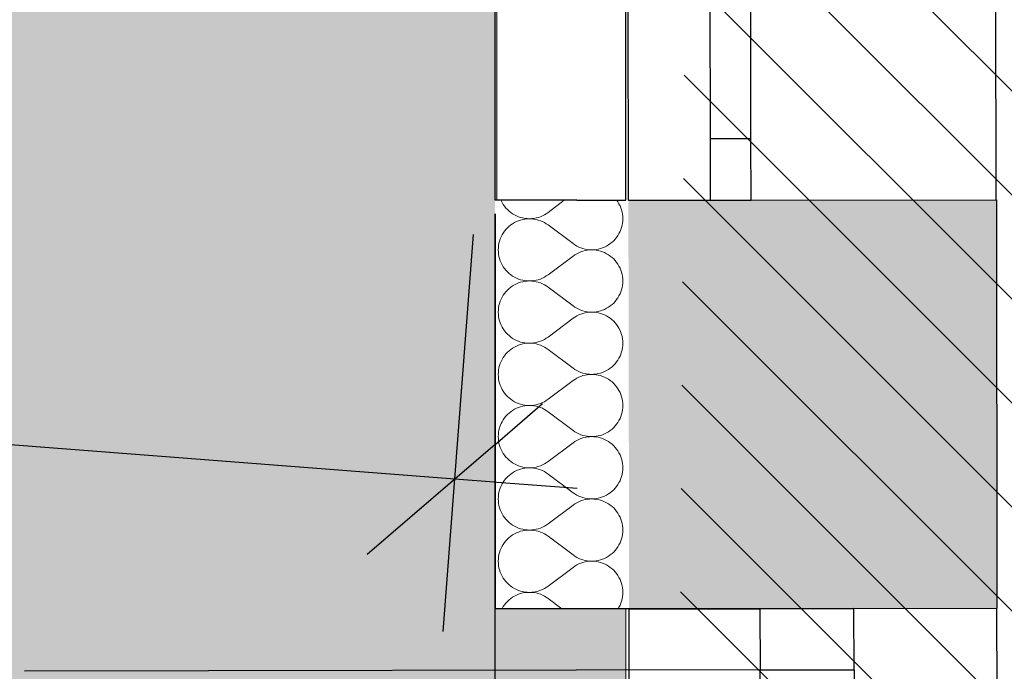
# Model space of a CAD drawing. Header units: millimetres. Extents: x -40276 to 214973, y -147941 to 35228.
# Tile 125 of 256: x -11730 to -10525, y 16360 to 17158. Entities that reach past the tile are written whole.
import ezdxf

# ---------------------------------------------------------------- set-up
doc = ezdxf.new("R2010")
doc.units = ezdxf.units.MM
doc.header["$MEASUREMENT"] = 0
doc.linetypes.add('Wipeout_Contour', pattern=[1000, 0, -1000])
doc.linetypes.add('Čerchovaná', pattern=[450, 200, -117.5, 15, -117.5])
for name, color, linetype in [('1._POHLED ZÁPADNÍ_2_0_plochy', 7, 'Continuous'), ('1._POHLED ZÁPADNÍ_2_akustické prvky', 7, 'Continuous'), ('1._POHLED ZÁPADNÍ_2_Konstrukce - nosné', 7, 'Continuous'), ('1._POHLED ZÁPADNÍ_2_Nové_Konstrukce - nosné', 7, 'Continuous'), ('1._POHLED ZÁPADNÍ_2_Nové_Kóty - SP', 7, 'Continuous'), ('1._POHLED ZÁPADNÍ_2_Nové_Výplně – Řezové', 7, 'Continuous'), ('1._POHLED ZÁPADNÍ_2_Výplně – Řezové', 7, 'Continuous')]:
    doc.layers.add(name, color=color, linetype=linetype)

# ---------------------------------------------------------------- blocks, each defined once
blk = doc.blocks.new('*X31', base_point=(-42174.7, -26223.7))
at = {"layer": '1._POHLED ZÁPADNÍ_2_Nové_Výplně – Řezové', "color": 21, "linetype": 'Continuous', "lineweight": 20, "true_color": 0xffaaaa}
for p, q in [((-11140.9, 16936.8), (-11140.8, 16936.5)), ((-11140.8, 16936.5), (-11139.6, 16934.1)), ((-11083.3, 16921.9), (-11063.5, 16936.8)), ((-10997.9, 16934.9), (-10999.3, 16936.8)), ((-10996.6, 16932.5), (-10997.9, 16934.9)), ((-11139.6, 16934.1), (-11138.2, 16931.8)), ((-11138.2, 16931.8), (-11136.7, 16929.5)), ((-11136.7, 16929.5), (-11135, 16927.4)), ((-11135, 16927.4), (-11133.1, 16925.4)), ((-11133.1, 16925.4), (-11131.1, 16923.6)), ((-11131.1, 16923.6), (-11129, 16921.9)), ((-10995.3, 16930.1), (-10996.6, 16932.5)), ((-10994.3, 16927.6), (-10995.3, 16930.1)), ((-10993.4, 16925), (-10994.3, 16927.6)), ((-10992.8, 16922.4), (-10993.4, 16925)), ((-11129, 16921.9), (-11126.8, 16920.3)), ((-11126.8, 16920.3), (-11124.4, 16918.9)), ((-11124.4, 16918.9), (-11122, 16917.7)), ((-11122, 16910.9), (-11124.4, 16909.6)), ((-11122, 16917.7), (-11119.5, 16916.7)), ((-11119.5, 16911.9), (-11122, 16910.9)), ((-11119.5, 16916.7), (-11116.9, 16915.8)), ((-11116.9, 16912.7), (-11119.5, 16911.9)), ((-11116.9, 16915.8), (-11114.3, 16915.2)), ((-11114.3, 16913.4), (-11116.9, 16912.7)), ((-11114.3, 16915.2), (-11111.6, 16914.7)), ((-11111.6, 16913.9), (-11114.3, 16913.4)), ((-11111.6, 16914.7), (-11108.9, 16914.4)), ((-11108.9, 16914.2), (-11111.6, 16913.9)), ((-11108.9, 16914.4), (-11106.2, 16914.3)), ((-11106.2, 16914.3), (-11108.9, 16914.2)), ((-11106.2, 16914.3), (-11103.4, 16914.4)), ((-11103.4, 16914.2), (-11106.2, 16914.3)), ((-11103.4, 16914.4), (-11100.7, 16914.7)), ((-11100.7, 16913.9), (-11103.4, 16914.2)), ((-11100.7, 16914.7), (-11098.1, 16915.2)), ((-11098.1, 16913.4), (-11100.7, 16913.9)), ((-11098.1, 16915.2), (-11095.4, 16915.8)), ((-11095.4, 16912.7), (-11098.1, 16913.4)), ((-11095.4, 16915.8), (-11092.8, 16916.7)), ((-11092.8, 16911.9), (-11095.4, 16912.7)), ((-11092.8, 16916.7), (-11090.3, 16917.7)), ((-11090.3, 16910.8), (-11092.8, 16911.9)), ((-11090.3, 16917.7), (-11087.9, 16919)), ((-11087.9, 16909.6), (-11090.3, 16910.8)), ((-11087.9, 16919), (-11085.6, 16920.4)), ((-11085.6, 16920.4), (-11083.3, 16921.9)), ((-10992.3, 16919.7), (-10992.8, 16922.4)), ((-10992, 16917), (-10992.3, 16919.7)), ((-10992.3, 16908.9), (-10992, 16911.6)), ((-10991.9, 16914.3), (-10992, 16917)), ((-10992, 16911.6), (-10991.9, 16914.3)), ((-11136.7, 16899), (-11138.2, 16896.8)), ((-11135, 16901.1), (-11136.7, 16899)), ((-11133.1, 16903.1), (-11135, 16901.1)), ((-11131.1, 16905), (-11133.1, 16903.1)), ((-11129, 16906.7), (-11131.1, 16905)), ((-11126.8, 16908.2), (-11129, 16906.7)), ((-11124.4, 16909.6), (-11126.8, 16908.2)), ((-11085.6, 16908.2), (-11087.9, 16909.6)), ((-11083.3, 16906.7), (-11085.6, 16908.2)), ((-11083.3, 16906.7), (-11052.8, 16883.8)), ((-10995.3, 16898.5), (-10994.3, 16901)), ((-10994.3, 16901), (-10993.4, 16903.5)), ((-10993.4, 16903.5), (-10992.8, 16906.2)), ((-10992.8, 16906.2), (-10992.3, 16908.9)), ((-11142.7, 16886.9), (-11143.4, 16884.3)), ((-11141.9, 16889.5), (-11142.7, 16886.9)), ((-11140.8, 16892), (-11141.9, 16889.5)), ((-11139.6, 16894.5), (-11140.8, 16892)), ((-11138.2, 16896.8), (-11139.6, 16894.5)), ((-11005, 16885.5), (-11003.1, 16887.3)), ((-11003.1, 16887.3), (-11001.2, 16889.3)), ((-11001.2, 16889.3), (-10999.5, 16891.4)), ((-10999.5, 16891.4), (-10997.9, 16893.7)), ((-10997.9, 16893.7), (-10996.6, 16896)), ((-10996.6, 16896), (-10995.3, 16898.5)), ((-11144.2, 16878.9), (-11144.3, 16876.2)), ((-11144.3, 16876.2), (-11144.2, 16873.5)), ((-11143.9, 16881.6), (-11144.2, 16878.9)), ((-11143.4, 16884.3), (-11143.9, 16881.6)), ((-11052.8, 16883.8), (-11050.6, 16882.3)), ((-11050.6, 16882.3), (-11048.3, 16880.9)), ((-11048.3, 16880.9), (-11045.8, 16879.6)), ((-11045.8, 16879.6), (-11043.3, 16878.6)), ((-11043.3, 16878.6), (-11040.7, 16877.7)), ((-11040.7, 16874.6), (-11043.3, 16873.8)), ((-11040.7, 16877.7), (-11038.1, 16877.1)), ((-11038.1, 16875.3), (-11040.7, 16874.6)), ((-11038.1, 16877.1), (-11035.4, 16876.6)), ((-11035.4, 16875.8), (-11038.1, 16875.3)), ((-11035.4, 16876.6), (-11032.7, 16876.3)), ((-11032.7, 16876.1), (-11035.4, 16875.8)), ((-11032.7, 16876.3), (-11030, 16876.2)), ((-11030, 16876.2), (-11032.7, 16876.1)), ((-11030, 16876.2), (-11027.3, 16876.3)), ((-11027.3, 16876.1), (-11030, 16876.2)), ((-11027.3, 16876.3), (-11024.6, 16876.6)), ((-11024.6, 16875.8), (-11027.3, 16876.1)), ((-11024.6, 16876.6), (-11021.9, 16877.1)), ((-11021.9, 16875.3), (-11024.6, 16875.8)), ((-11021.9, 16877.1), (-11019.3, 16877.7)), ((-11019.3, 16874.7), (-11021.9, 16875.3)), ((-11019.3, 16877.7), (-11016.7, 16878.6)), ((-11016.7, 16873.8), (-11019.3, 16874.7)), ((-11016.7, 16878.6), (-11014.2, 16879.6)), ((-11014.2, 16879.6), (-11011.7, 16880.8)), ((-11011.7, 16880.8), (-11009.4, 16882.2)), ((-11009.4, 16882.2), (-11007.2, 16883.8)), ((-11007.2, 16883.8), (-11005, 16885.5)), ((-11144.2, 16873.5), (-11143.9, 16870.8)), ((-11143.9, 16870.8), (-11143.4, 16868.1)), ((-11143.4, 16868.1), (-11142.7, 16865.5)), ((-11142.7, 16865.5), (-11141.9, 16862.9)), ((-11141.9, 16862.9), (-11140.8, 16860.4)), ((-11083.3, 16845.7), (-11052.8, 16868.6)), ((-11050.6, 16870.1), (-11052.8, 16868.6)), ((-11048.3, 16871.5), (-11050.6, 16870.1)), ((-11045.8, 16872.7), (-11048.3, 16871.5)), ((-11043.3, 16873.8), (-11045.8, 16872.7)), ((-11014.2, 16872.8), (-11016.7, 16873.8)), ((-11011.7, 16871.5), (-11014.2, 16872.8)), ((-11009.4, 16870.2), (-11011.7, 16871.5)), ((-11007.2, 16868.6), (-11009.4, 16870.2)), ((-11005, 16866.9), (-11007.2, 16868.6)), ((-11003.1, 16865), (-11005, 16866.9)), ((-11001.2, 16863.1), (-11003.1, 16865)), ((-10999.5, 16860.9), (-11001.2, 16863.1)), ((-11140.8, 16860.4), (-11139.6, 16857.9)), ((-11139.6, 16857.9), (-11138.2, 16855.6)), ((-11138.2, 16855.6), (-11136.7, 16853.4)), ((-11136.7, 16853.4), (-11135, 16851.2)), ((-11135, 16851.2), (-11133.1, 16849.2)), ((-10997.9, 16858.7), (-10999.5, 16860.9)), ((-10996.6, 16856.4), (-10997.9, 16858.7)), ((-10995.3, 16853.9), (-10996.6, 16856.4)), ((-10994.3, 16851.4), (-10995.3, 16853.9)), ((-10993.4, 16848.8), (-10994.3, 16851.4)), ((-11133.1, 16849.2), (-11131.1, 16847.4)), ((-11131.1, 16847.4), (-11129, 16845.7)), ((-11129, 16845.7), (-11126.8, 16844.1)), ((-11126.8, 16844.1), (-11124.4, 16842.7)), ((-11124.4, 16842.7), (-11122, 16841.5)), ((-11122, 16841.5), (-11119.5, 16840.5)), ((-11119.5, 16840.5), (-11116.9, 16839.6)), ((-11116.9, 16839.6), (-11114.3, 16839)), ((-11114.3, 16839), (-11111.6, 16838.5)), ((-11111.6, 16838.5), (-11108.9, 16838.2)), ((-11103.4, 16838.2), (-11100.7, 16838.5)), ((-11100.7, 16838.5), (-11098.1, 16839)), ((-11098.1, 16839), (-11095.4, 16839.6)), ((-11095.4, 16839.6), (-11092.8, 16840.5)), ((-11092.8, 16840.5), (-11090.3, 16841.6)), ((-11090.3, 16841.6), (-11087.9, 16842.8)), ((-11087.9, 16842.8), (-11085.6, 16844.2)), ((-11085.6, 16844.2), (-11083.3, 16845.7)), ((-10992.8, 16846.2), (-10993.4, 16848.8)), ((-10992.3, 16843.5), (-10992.8, 16846.2)), ((-10992, 16840.8), (-10992.3, 16843.5)), ((-10991.9, 16838.1), (-10992, 16840.8)), ((-11133.1, 16826.9), (-11135, 16825)), ((-11131.1, 16828.8), (-11133.1, 16826.9)), ((-11129, 16830.5), (-11131.1, 16828.8)), ((-11126.8, 16832.1), (-11129, 16830.5)), ((-11124.4, 16833.4), (-11126.8, 16832.1)), ((-11122, 16834.7), (-11124.4, 16833.4)), ((-11119.5, 16835.7), (-11122, 16834.7)), ((-11116.9, 16836.6), (-11119.5, 16835.7)), ((-11114.3, 16837.2), (-11116.9, 16836.6)), ((-11111.6, 16837.7), (-11114.3, 16837.2)), ((-11108.9, 16838), (-11111.6, 16837.7)), ((-11108.9, 16838.2), (-11106.2, 16838.1)), ((-11106.2, 16838.1), (-11108.9, 16838)), ((-11106.2, 16838.1), (-11103.4, 16838.2)), ((-11103.4, 16838), (-11106.2, 16838.1)), ((-11100.7, 16837.7), (-11103.4, 16838)), ((-11098.1, 16837.2), (-11100.7, 16837.7)), ((-11095.4, 16836.5), (-11098.1, 16837.2)), ((-11092.8, 16835.7), (-11095.4, 16836.5)), ((-11090.3, 16834.6), (-11092.8, 16835.7)), ((-11087.9, 16833.4), (-11090.3, 16834.6)), ((-11085.6, 16832), (-11087.9, 16833.4)), ((-11083.3, 16830.5), (-11085.6, 16832)), ((-11083.3, 16830.5), (-11052.8, 16807.6)), ((-10994.3, 16824.8), (-10993.4, 16827.4)), ((-10993.4, 16827.4), (-10992.8, 16830)), ((-10992.8, 16830), (-10992.3, 16832.7)), ((-10992.3, 16832.7), (-10992, 16835.4)), ((-10992, 16835.4), (-10991.9, 16838.1)), ((-11140.8, 16815.8), (-11141.9, 16813.3)), ((-11139.6, 16818.3), (-11140.8, 16815.8)), ((-11138.2, 16820.6), (-11139.6, 16818.3)), ((-11136.7, 16822.8), (-11138.2, 16820.6)), ((-11135, 16825), (-11136.7, 16822.8)), ((-11001.2, 16813.1), (-10999.5, 16815.3)), ((-10999.5, 16815.3), (-10997.9, 16817.5)), ((-10997.9, 16817.5), (-10996.6, 16819.8)), ((-10996.6, 16819.8), (-10995.3, 16822.3)), ((-10995.3, 16822.3), (-10994.3, 16824.8)), ((-11144.2, 16802.7), (-11144.3, 16800)), ((-11143.9, 16805.4), (-11144.2, 16802.7)), ((-11143.4, 16808.1), (-11143.9, 16805.4)), ((-11142.7, 16810.7), (-11143.4, 16808.1)), ((-11141.9, 16813.3), (-11142.7, 16810.7)), ((-11052.8, 16807.6), (-11050.6, 16806.1)), ((-11050.6, 16806.1), (-11048.3, 16804.7)), ((-11048.3, 16804.7), (-11045.8, 16803.5)), ((-11045.8, 16803.5), (-11043.3, 16802.4)), ((-11043.3, 16802.4), (-11040.7, 16801.6)), ((-11019.3, 16801.5), (-11016.7, 16802.4)), ((-11016.7, 16802.4), (-11014.2, 16803.4)), ((-11014.2, 16803.4), (-11011.7, 16804.7)), ((-11011.7, 16804.7), (-11009.4, 16806)), ((-11009.4, 16806), (-11007.2, 16807.6)), ((-11007.2, 16807.6), (-11005, 16809.3)), ((-11005, 16809.3), (-11003.1, 16811.1)), ((-11003.1, 16811.1), (-11001.2, 16813.1)), ((-11144.3, 16800), (-11144.2, 16797.3)), ((-11144.2, 16797.3), (-11143.9, 16794.6)), ((-11143.9, 16794.6), (-11143.4, 16791.9)), ((-11143.4, 16791.9), (-11142.7, 16789.3)), ((-11083.3, 16769.5), (-11052.8, 16792.4)), ((-11050.6, 16793.9), (-11052.8, 16792.4)), ((-11048.3, 16795.3), (-11050.6, 16793.9)), ((-11045.8, 16796.5), (-11048.3, 16795.3)), ((-11043.3, 16797.6), (-11045.8, 16796.5)), ((-11040.7, 16798.4), (-11043.3, 16797.6)), ((-11040.7, 16801.6), (-11038.1, 16800.9)), ((-11038.1, 16799.1), (-11040.7, 16798.4)), ((-11038.1, 16800.9), (-11035.4, 16800.4)), ((-11035.4, 16799.6), (-11038.1, 16799.1)), ((-11035.4, 16800.4), (-11032.7, 16800.1)), ((-11032.7, 16799.9), (-11035.4, 16799.6)), ((-11032.7, 16800.1), (-11030, 16800)), ((-11030, 16800), (-11032.7, 16799.9)), ((-11030, 16800), (-11027.3, 16800.1)), ((-11027.3, 16799.9), (-11030, 16800)), ((-11027.3, 16800.1), (-11024.6, 16800.4)), ((-11024.6, 16799.6), (-11027.3, 16799.9)), ((-11024.6, 16800.4), (-11021.9, 16800.9)), ((-11021.9, 16799.1), (-11024.6, 16799.6)), ((-11021.9, 16800.9), (-11019.3, 16801.5)), ((-11019.3, 16798.5), (-11021.9, 16799.1)), ((-11016.7, 16797.6), (-11019.3, 16798.5)), ((-11014.2, 16796.6), (-11016.7, 16797.6)), ((-11011.7, 16795.3), (-11014.2, 16796.6)), ((-11009.4, 16794), (-11011.7, 16795.3)), ((-11007.2, 16792.4), (-11009.4, 16794)), ((-11005, 16790.7), (-11007.2, 16792.4)), ((-11003.1, 16788.9), (-11005, 16790.7)), ((-11142.7, 16789.3), (-11141.9, 16786.7)), ((-11141.9, 16786.7), (-11140.8, 16784.2)), ((-11140.8, 16784.2), (-11139.6, 16781.7)), ((-11139.6, 16781.7), (-11138.2, 16779.4)), ((-11138.2, 16779.4), (-11136.7, 16777.2)), ((-11001.2, 16786.9), (-11003.1, 16788.9)), ((-10999.5, 16784.7), (-11001.2, 16786.9)), ((-10997.9, 16782.5), (-10999.5, 16784.7)), ((-10996.6, 16780.2), (-10997.9, 16782.5)), ((-10995.3, 16777.7), (-10996.6, 16780.2)), ((-11136.7, 16777.2), (-11135, 16775)), ((-11135, 16775), (-11133.1, 16773.1)), ((-11133.1, 16773.1), (-11131.1, 16771.2)), ((-11131.1, 16771.2), (-11129, 16769.5)), ((-11129, 16769.5), (-11126.8, 16767.9)), ((-11126.8, 16767.9), (-11124.4, 16766.6)), ((-11124.4, 16766.6), (-11122, 16765.3)), ((-11090.3, 16765.4), (-11087.9, 16766.6)), ((-11087.9, 16766.6), (-11085.6, 16768)), ((-11085.6, 16768), (-11083.3, 16769.5)), ((-10994.3, 16775.2), (-10995.3, 16777.7)), ((-10993.4, 16772.6), (-10994.3, 16775.2)), ((-10992.8, 16770), (-10993.4, 16772.6)), ((-10992.3, 16767.3), (-10992.8, 16770)), ((-10992, 16764.6), (-10992.3, 16767.3)), ((-11129, 16754.3), (-11131.1, 16752.6)), ((-11126.8, 16755.9), (-11129, 16754.3)), ((-11124.4, 16757.3), (-11126.8, 16755.9)), ((-11122, 16758.5), (-11124.4, 16757.3)), ((-11122, 16765.3), (-11119.5, 16764.3)), ((-11119.5, 16759.5), (-11122, 16758.5)), ((-11119.5, 16764.3), (-11116.9, 16763.4)), ((-11116.9, 16760.4), (-11119.5, 16759.5)), ((-11116.9, 16763.4), (-11114.3, 16762.8)), ((-11114.3, 16761), (-11116.9, 16760.4)), ((-11114.3, 16762.8), (-11111.6, 16762.3)), ((-11111.6, 16761.5), (-11114.3, 16761)), ((-11111.6, 16762.3), (-11108.9, 16762)), ((-11108.9, 16761.8), (-11111.6, 16761.5)), ((-11108.9, 16762), (-11106.2, 16761.9)), ((-11106.2, 16761.9), (-11108.9, 16761.8)), ((-11106.2, 16761.9), (-11103.4, 16762)), ((-11103.4, 16761.8), (-11106.2, 16761.9)), ((-11103.4, 16762), (-11100.7, 16762.3)), ((-11100.7, 16761.5), (-11103.4, 16761.8)), ((-11100.7, 16762.3), (-11098.1, 16762.8)), ((-11098.1, 16761), (-11100.7, 16761.5)), ((-11098.1, 16762.8), (-11095.4, 16763.5)), ((-11095.4, 16760.4), (-11098.1, 16761)), ((-11095.4, 16763.5), (-11092.8, 16764.3)), ((-11092.8, 16759.5), (-11095.4, 16760.4)), ((-11092.8, 16764.3), (-11090.3, 16765.4)), ((-11090.3, 16758.4), (-11092.8, 16759.5)), ((-11087.9, 16757.2), (-11090.3, 16758.4)), ((-11085.6, 16755.8), (-11087.9, 16757.2)), ((-11083.3, 16754.3), (-11085.6, 16755.8)), ((-11083.3, 16754.3), (-11052.8, 16731.4)), ((-10992.8, 16753.8), (-10992.3, 16756.5)), ((-10992.3, 16756.5), (-10992, 16759.2)), ((-10991.9, 16761.9), (-10992, 16764.6)), ((-10992, 16759.2), (-10991.9, 16761.9)), ((-11139.6, 16742.1), (-11140.8, 16739.6)), ((-11138.2, 16744.4), (-11139.6, 16742.1)), ((-11136.7, 16746.6), (-11138.2, 16744.4)), ((-11135, 16748.8), (-11136.7, 16746.6)), ((-11133.1, 16750.8), (-11135, 16748.8)), ((-11131.1, 16752.6), (-11133.1, 16750.8)), ((-10997.9, 16741.3), (-10996.6, 16743.6)), ((-10996.6, 16743.6), (-10995.3, 16746.1)), ((-10995.3, 16746.1), (-10994.3, 16748.6)), ((-10994.3, 16748.6), (-10993.4, 16751.2)), ((-10993.4, 16751.2), (-10992.8, 16753.8)), ((-11143.4, 16731.9), (-11143.9, 16729.2)), ((-11142.7, 16734.5), (-11143.4, 16731.9)), ((-11141.9, 16737.1), (-11142.7, 16734.5)), ((-11140.8, 16739.6), (-11141.9, 16737.1)), ((-11052.8, 16731.4), (-11050.6, 16729.9)), ((-11009.4, 16729.8), (-11007.2, 16731.4)), ((-11007.2, 16731.4), (-11005, 16733.1)), ((-11005, 16733.1), (-11003.1, 16735)), ((-11003.1, 16735), (-11001.2, 16736.9)), ((-11001.2, 16736.9), (-10999.5, 16739.1)), ((-10999.5, 16739.1), (-10997.9, 16741.3)), ((-11144.2, 16726.5), (-11144.3, 16723.8)), ((-11144.3, 16723.8), (-11144.2, 16721.1)), ((-11143.9, 16729.2), (-11144.2, 16726.5)), ((-11144.2, 16721.1), (-11143.9, 16718.4)), ((-11143.9, 16718.4), (-11143.4, 16715.7)), ((-11050.6, 16729.9), (-11048.3, 16728.5)), ((-11048.3, 16719.1), (-11050.6, 16717.7)), ((-11048.3, 16728.5), (-11045.8, 16727.3)), ((-11045.8, 16720.4), (-11048.3, 16719.1)), ((-11045.8, 16727.3), (-11043.3, 16726.2)), ((-11043.3, 16721.4), (-11045.8, 16720.4)), ((-11043.3, 16726.2), (-11040.7, 16725.4)), ((-11040.7, 16722.3), (-11043.3, 16721.4)), ((-11040.7, 16725.4), (-11038.1, 16724.7)), ((-11038.1, 16722.9), (-11040.7, 16722.3)), ((-11038.1, 16724.7), (-11035.4, 16724.2)), ((-11035.4, 16723.4), (-11038.1, 16722.9)), ((-11035.4, 16724.2), (-11032.7, 16723.9)), ((-11032.7, 16723.7), (-11035.4, 16723.4)), ((-11032.7, 16723.9), (-11030, 16723.8)), ((-11030, 16723.8), (-11032.7, 16723.7)), ((-11030, 16723.8), (-11027.3, 16723.9)), ((-11027.3, 16723.7), (-11030, 16723.8)), ((-11027.3, 16723.9), (-11024.6, 16724.2)), ((-11024.6, 16723.4), (-11027.3, 16723.7)), ((-11024.6, 16724.2), (-11021.9, 16724.7)), ((-11021.9, 16722.9), (-11024.6, 16723.4)), ((-11021.9, 16724.7), (-11019.3, 16725.3)), ((-11019.3, 16722.3), (-11021.9, 16722.9)), ((-11019.3, 16725.3), (-11016.7, 16726.2)), ((-11016.7, 16721.4), (-11019.3, 16722.3)), ((-11016.7, 16726.2), (-11014.2, 16727.2)), ((-11014.2, 16720.4), (-11016.7, 16721.4)), ((-11014.2, 16727.2), (-11011.7, 16728.5)), ((-11011.7, 16719.2), (-11014.2, 16720.4)), ((-11011.7, 16728.5), (-11009.4, 16729.8)), ((-11009.4, 16717.8), (-11011.7, 16719.2)), ((-11143.4, 16715.7), (-11142.7, 16713.1)), ((-11142.7, 16713.1), (-11141.9, 16710.5)), ((-11141.9, 16710.5), (-11140.8, 16708)), ((-11140.8, 16708), (-11139.6, 16705.5)), ((-11083.3, 16693.3), (-11052.8, 16716.2)), ((-11050.6, 16717.7), (-11052.8, 16716.2)), ((-11007.2, 16716.2), (-11009.4, 16717.8)), ((-11005, 16714.5), (-11007.2, 16716.2)), ((-11003.1, 16712.7), (-11005, 16714.5)), ((-11001.2, 16710.7), (-11003.1, 16712.7)), ((-10999.5, 16708.6), (-11001.2, 16710.7)), ((-10997.9, 16706.3), (-10999.5, 16708.6)), ((-10996.6, 16704), (-10997.9, 16706.3)), ((-11139.6, 16705.5), (-11138.2, 16703.2)), ((-11138.2, 16703.2), (-11136.7, 16701)), ((-11136.7, 16701), (-11135, 16698.9)), ((-11135, 16698.9), (-11133.1, 16696.9)), ((-11133.1, 16696.9), (-11131.1, 16695)), ((-11131.1, 16695), (-11129, 16693.3)), ((-10995.3, 16701.5), (-10996.6, 16704)), ((-10994.3, 16699), (-10995.3, 16701.5)), ((-10993.4, 16696.5), (-10994.3, 16699)), ((-10992.8, 16693.8), (-10993.4, 16696.5)), ((-10992.3, 16691.1), (-10992.8, 16693.8)), ((-11129, 16693.3), (-11126.8, 16691.8)), ((-11126.8, 16691.8), (-11124.4, 16690.4)), ((-11124.4, 16690.4), (-11122, 16689.1)), ((-11122, 16682.3), (-11124.4, 16681.1)), ((-11122, 16689.1), (-11119.5, 16688.1)), ((-11119.5, 16683.3), (-11122, 16682.3)), ((-11119.5, 16688.1), (-11116.9, 16687.3)), ((-11116.9, 16684.2), (-11119.5, 16683.3)), ((-11116.9, 16687.3), (-11114.3, 16686.6)), ((-11114.3, 16684.8), (-11116.9, 16684.2)), ((-11114.3, 16686.6), (-11111.6, 16686.1)), ((-11111.6, 16685.3), (-11114.3, 16684.8)), ((-11111.6, 16686.1), (-11108.9, 16685.8)), ((-11108.9, 16685.6), (-11111.6, 16685.3)), ((-11108.9, 16685.8), (-11106.2, 16685.7)), ((-11106.2, 16685.7), (-11108.9, 16685.6)), ((-11106.2, 16685.7), (-11103.4, 16685.8)), ((-11103.4, 16685.6), (-11106.2, 16685.7)), ((-11103.4, 16685.8), (-11100.7, 16686.1)), ((-11100.7, 16685.3), (-11103.4, 16685.6)), ((-11100.7, 16686.1), (-11098.1, 16686.6)), ((-11098.1, 16684.8), (-11100.7, 16685.3)), ((-11098.1, 16686.6), (-11095.4, 16687.3)), ((-11095.4, 16684.2), (-11098.1, 16684.8)), ((-11095.4, 16687.3), (-11092.8, 16688.1)), ((-11092.8, 16683.3), (-11095.4, 16684.2)), ((-11092.8, 16688.1), (-11090.3, 16689.2)), ((-11090.3, 16682.3), (-11092.8, 16683.3)), ((-11090.3, 16689.2), (-11087.9, 16690.4)), ((-11087.9, 16681), (-11090.3, 16682.3)), ((-11087.9, 16690.4), (-11085.6, 16691.8)), ((-11085.6, 16691.8), (-11083.3, 16693.3)), ((-10992, 16688.4), (-10992.3, 16691.1)), ((-10992.3, 16680.3), (-10992, 16683)), ((-10991.9, 16685.7), (-10992, 16688.4)), ((-10992, 16683), (-10991.9, 16685.7)), ((-11136.7, 16670.5), (-11138.2, 16668.2)), ((-11135, 16672.6), (-11136.7, 16670.5)), ((-11133.1, 16674.6), (-11135, 16672.6)), ((-11131.1, 16676.4), (-11133.1, 16674.6)), ((-11129, 16678.1), (-11131.1, 16676.4)), ((-11126.8, 16679.7), (-11129, 16678.1)), ((-11124.4, 16681.1), (-11126.8, 16679.7)), ((-11085.6, 16679.6), (-11087.9, 16681)), ((-11083.3, 16678.1), (-11085.6, 16679.6)), ((-11083.3, 16678.1), (-11052.8, 16655.2)), ((-10996.6, 16667.5), (-10995.3, 16669.9)), ((-10995.3, 16669.9), (-10994.3, 16672.4)), ((-10994.3, 16672.4), (-10993.4, 16675)), ((-10993.4, 16675), (-10992.8, 16677.6)), ((-10992.8, 16677.6), (-10992.3, 16680.3)), ((-11142.7, 16658.4), (-11143.4, 16655.7)), ((-11141.9, 16660.9), (-11142.7, 16658.4)), ((-11140.8, 16663.5), (-11141.9, 16660.9)), ((-11139.6, 16665.9), (-11140.8, 16663.5)), ((-11138.2, 16668.2), (-11139.6, 16665.9)), ((-11005, 16656.9), (-11003.1, 16658.8)), ((-11003.1, 16658.8), (-11001.2, 16660.8)), ((-11001.2, 16660.8), (-10999.5, 16662.9)), ((-10999.5, 16662.9), (-10997.9, 16665.1)), ((-10997.9, 16665.1), (-10996.6, 16667.5)), ((-11144.2, 16650.3), (-11144.3, 16647.6)), ((-11144.3, 16647.6), (-11144.2, 16644.9)), ((-11143.9, 16653), (-11144.2, 16650.3)), ((-11143.4, 16655.7), (-11143.9, 16653)), ((-11052.8, 16655.2), (-11050.6, 16653.7)), ((-11050.6, 16653.7), (-11048.3, 16652.3)), ((-11048.3, 16652.3), (-11045.8, 16651.1)), ((-11045.8, 16651.1), (-11043.3, 16650)), ((-11043.3, 16650), (-11040.7, 16649.2)), ((-11040.7, 16646.1), (-11043.3, 16645.2)), ((-11040.7, 16649.2), (-11038.1, 16648.5)), ((-11038.1, 16646.7), (-11040.7, 16646.1)), ((-11038.1, 16648.5), (-11035.4, 16648)), ((-11035.4, 16647.2), (-11038.1, 16646.7)), ((-11035.4, 16648), (-11032.7, 16647.7)), ((-11032.7, 16647.5), (-11035.4, 16647.2)), ((-11032.7, 16647.7), (-11030, 16647.6)), ((-11030, 16647.6), (-11032.7, 16647.5)), ((-11030, 16647.6), (-11027.3, 16647.7)), ((-11027.3, 16647.5), (-11030, 16647.6)), ((-11027.3, 16647.7), (-11024.6, 16648)), ((-11024.6, 16647.2), (-11027.3, 16647.5)), ((-11024.6, 16648), (-11021.9, 16648.5)), ((-11021.9, 16646.8), (-11024.6, 16647.2)), ((-11021.9, 16648.5), (-11019.3, 16649.2)), ((-11019.3, 16646.1), (-11021.9, 16646.8)), ((-11019.3, 16649.2), (-11016.7, 16650)), ((-11016.7, 16645.2), (-11019.3, 16646.1)), ((-11016.7, 16650), (-11014.2, 16651.1)), ((-11014.2, 16651.1), (-11011.7, 16652.3)), ((-11011.7, 16652.3), (-11009.4, 16653.7)), ((-11009.4, 16653.7), (-11007.2, 16655.2)), ((-11007.2, 16655.2), (-11005, 16656.9)), ((-11144.2, 16644.9), (-11143.9, 16642.2)), ((-11143.9, 16642.2), (-11143.4, 16639.5)), ((-11143.4, 16639.5), (-11142.7, 16636.9)), ((-11142.7, 16636.9), (-11141.9, 16634.3)), ((-11141.9, 16634.3), (-11140.8, 16631.8)), ((-11083.3, 16617.1), (-11052.8, 16640)), ((-11050.6, 16641.6), (-11052.8, 16640)), ((-11048.3, 16642.9), (-11050.6, 16641.6)), ((-11045.8, 16644.2), (-11048.3, 16642.9)), ((-11043.3, 16645.2), (-11045.8, 16644.2)), ((-11014.2, 16644.2), (-11016.7, 16645.2)), ((-11011.7, 16643), (-11014.2, 16644.2)), ((-11009.4, 16641.6), (-11011.7, 16643)), ((-11007.2, 16640), (-11009.4, 16641.6)), ((-11005, 16638.3), (-11007.2, 16640)), ((-11003.1, 16636.5), (-11005, 16638.3)), ((-11001.2, 16634.5), (-11003.1, 16636.5)), ((-10999.5, 16632.4), (-11001.2, 16634.5)), ((-11140.8, 16631.8), (-11139.6, 16629.4)), ((-11139.6, 16629.4), (-11138.2, 16627)), ((-11138.2, 16627), (-11136.7, 16624.8)), ((-11136.7, 16624.8), (-11135, 16622.7)), ((-11135, 16622.7), (-11133.1, 16620.7)), ((-10997.9, 16630.1), (-10999.5, 16632.4)), ((-10996.6, 16627.8), (-10997.9, 16630.1)), ((-10995.3, 16625.4), (-10996.6, 16627.8)), ((-10994.3, 16622.8), (-10995.3, 16625.4)), ((-10993.4, 16620.3), (-10994.3, 16622.8)), ((-11133.1, 16620.7), (-11131.1, 16618.8)), ((-11131.1, 16618.8), (-11129, 16617.1)), ((-11129, 16617.1), (-11126.8, 16615.6)), ((-11126.8, 16615.6), (-11124.4, 16614.2)), ((-11124.4, 16614.2), (-11122, 16613)), ((-11122, 16613), (-11119.5, 16611.9)), ((-11119.5, 16611.9), (-11116.9, 16611.1)), ((-11116.9, 16611.1), (-11114.3, 16610.4)), ((-11114.3, 16610.4), (-11111.6, 16609.9)), ((-11111.6, 16609.9), (-11108.9, 16609.6)), ((-11108.9, 16609.6), (-11106.2, 16609.5)), ((-11106.2, 16609.5), (-11108.9, 16609.4)), ((-11106.2, 16609.5), (-11103.4, 16609.6)), ((-11103.4, 16609.4), (-11106.2, 16609.5)), ((-11103.4, 16609.6), (-11100.7, 16609.9)), ((-11100.7, 16609.9), (-11098.1, 16610.4)), ((-11098.1, 16610.4), (-11095.4, 16611.1)), ((-11095.4, 16611.1), (-11092.8, 16611.9)), ((-11092.8, 16611.9), (-11090.3, 16613)), ((-11090.3, 16613), (-11087.9, 16614.2)), ((-11087.9, 16614.2), (-11085.6, 16615.6)), ((-11085.6, 16615.6), (-11083.3, 16617.1)), ((-10992.8, 16617.6), (-10993.4, 16620.3)), ((-10992.3, 16614.9), (-10992.8, 16617.6)), ((-10992, 16612.2), (-10992.3, 16614.9)), ((-10991.9, 16609.5), (-10992, 16612.2)), ((-10992, 16606.8), (-10991.9, 16609.5)), ((-11133.1, 16598.4), (-11135, 16596.4)), ((-11131.1, 16600.2), (-11133.1, 16598.4)), ((-11129, 16601.9), (-11131.1, 16600.2)), ((-11126.8, 16603.5), (-11129, 16601.9)), ((-11124.4, 16604.9), (-11126.8, 16603.5)), ((-11122, 16606.1), (-11124.4, 16604.9)), ((-11119.5, 16607.1), (-11122, 16606.1)), ((-11116.9, 16608), (-11119.5, 16607.1)), ((-11114.3, 16608.7), (-11116.9, 16608)), ((-11111.6, 16609.1), (-11114.3, 16608.7)), ((-11108.9, 16609.4), (-11111.6, 16609.1)), ((-11100.7, 16609.1), (-11103.4, 16609.4)), ((-11098.1, 16608.6), (-11100.7, 16609.1)), ((-11095.4, 16608), (-11098.1, 16608.6)), ((-11092.8, 16607.1), (-11095.4, 16608)), ((-11090.3, 16606.1), (-11092.8, 16607.1)), ((-11087.9, 16604.8), (-11090.3, 16606.1)), ((-11085.6, 16603.5), (-11087.9, 16604.8)), ((-11083.3, 16601.9), (-11085.6, 16603.5)), ((-11083.3, 16601.9), (-11052.8, 16579)), ((-10994.3, 16596.2), (-10993.4, 16598.8)), ((-10993.4, 16598.8), (-10992.8, 16601.4)), ((-10992.8, 16601.4), (-10992.3, 16604.1)), ((-10992.3, 16604.1), (-10992, 16606.8)), ((-11140.8, 16587.3), (-11141.9, 16584.7)), ((-11139.6, 16589.7), (-11140.8, 16587.3)), ((-11138.2, 16592), (-11139.6, 16589.7)), ((-11136.7, 16594.3), (-11138.2, 16592)), ((-11135, 16596.4), (-11136.7, 16594.3)), ((-11001.2, 16584.6), (-10999.5, 16586.7)), ((-10999.5, 16586.7), (-10997.9, 16588.9)), ((-10997.9, 16588.9), (-10996.6, 16591.3)), ((-10996.6, 16591.3), (-10995.3, 16593.7)), ((-10995.3, 16593.7), (-10994.3, 16596.2)), ((-11144.2, 16574.1), (-11144.3, 16571.4)), ((-11143.9, 16576.9), (-11144.2, 16574.1)), ((-11143.4, 16579.5), (-11143.9, 16576.9)), ((-11142.7, 16582.2), (-11143.4, 16579.5)), ((-11141.9, 16584.7), (-11142.7, 16582.2)), ((-11052.8, 16579), (-11050.6, 16577.5)), ((-11050.6, 16577.5), (-11048.3, 16576.1)), ((-11048.3, 16576.1), (-11045.8, 16574.9)), ((-11045.8, 16574.9), (-11043.3, 16573.8)), ((-11043.3, 16573.8), (-11040.7, 16573)), ((-11019.3, 16573), (-11016.7, 16573.8)), ((-11016.7, 16573.8), (-11014.2, 16574.9)), ((-11014.2, 16574.9), (-11011.7, 16576.1)), ((-11011.7, 16576.1), (-11009.4, 16577.5)), ((-11009.4, 16577.5), (-11007.2, 16579)), ((-11007.2, 16579), (-11005, 16580.7)), ((-11005, 16580.7), (-11003.1, 16582.6)), ((-11003.1, 16582.6), (-11001.2, 16584.6)), ((-11144.3, 16571.4), (-11144.2, 16568.7)), ((-11144.2, 16568.7), (-11143.9, 16566)), ((-11143.9, 16566), (-11143.4, 16563.3)), ((-11143.4, 16563.3), (-11142.7, 16560.7)), ((-11083.3, 16541), (-11052.8, 16563.8)), ((-11050.6, 16565.4), (-11052.8, 16563.8)), ((-11048.3, 16566.8), (-11050.6, 16565.4)), ((-11045.8, 16568), (-11048.3, 16566.8)), ((-11043.3, 16569), (-11045.8, 16568)), ((-11040.7, 16569.9), (-11043.3, 16569)), ((-11040.7, 16573), (-11038.1, 16572.3)), ((-11038.1, 16570.6), (-11040.7, 16569.9)), ((-11038.1, 16572.3), (-11035.4, 16571.8)), ((-11035.4, 16571), (-11038.1, 16570.6)), ((-11035.4, 16571.8), (-11032.7, 16571.5)), ((-11032.7, 16571.3), (-11035.4, 16571)), ((-11032.7, 16571.5), (-11030, 16571.4)), ((-11030, 16571.4), (-11032.7, 16571.3)), ((-11030, 16571.4), (-11027.3, 16571.5)), ((-11027.3, 16571.3), (-11030, 16571.4)), ((-11027.3, 16571.5), (-11024.6, 16571.8)), ((-11024.6, 16571), (-11027.3, 16571.3)), ((-11024.6, 16571.8), (-11021.9, 16572.3)), ((-11021.9, 16570.6), (-11024.6, 16571)), ((-11021.9, 16572.3), (-11019.3, 16573)), ((-11019.3, 16569.9), (-11021.9, 16570.6)), ((-11016.7, 16569), (-11019.3, 16569.9)), ((-11014.2, 16568), (-11016.7, 16569)), ((-11011.7, 16566.8), (-11014.2, 16568)), ((-11009.4, 16565.4), (-11011.7, 16566.8)), ((-11007.2, 16563.8), (-11009.4, 16565.4)), ((-11005, 16562.1), (-11007.2, 16563.8)), ((-11003.1, 16560.3), (-11005, 16562.1)), ((-11142.7, 16560.7), (-11141.9, 16558.1)), ((-11141.9, 16558.1), (-11140.8, 16555.6)), ((-11140.8, 16555.6), (-11139.6, 16553.2)), ((-11139.6, 16553.2), (-11138.2, 16550.8)), ((-11138.2, 16550.8), (-11136.7, 16548.6)), ((-11001.2, 16558.3), (-11003.1, 16560.3)), ((-10999.5, 16556.2), (-11001.2, 16558.3)), ((-10997.9, 16553.9), (-10999.5, 16556.2)), ((-10996.6, 16551.6), (-10997.9, 16553.9)), ((-10995.3, 16549.2), (-10996.6, 16551.6)), ((-11136.7, 16548.6), (-11135, 16546.5)), ((-11135, 16546.5), (-11133.1, 16544.5)), ((-11133.1, 16544.5), (-11131.1, 16542.6)), ((-11131.1, 16542.6), (-11129, 16540.9)), ((-11129, 16540.9), (-11126.8, 16539.4)), ((-11126.8, 16539.4), (-11124.4, 16538)), ((-11124.4, 16538), (-11122, 16536.8)), ((-11090.3, 16536.8), (-11087.9, 16538)), ((-11087.9, 16538), (-11085.6, 16539.4)), ((-11085.6, 16539.4), (-11083.3, 16541)), ((-10994.3, 16546.7), (-10995.3, 16549.2)), ((-10993.4, 16544.1), (-10994.3, 16546.7)), ((-10992.8, 16541.4), (-10993.4, 16544.1)), ((-10992.3, 16538.8), (-10992.8, 16541.4)), ((-10992, 16536.1), (-10992.3, 16538.8)), ((-11129, 16525.7), (-11131.1, 16524)), ((-11126.8, 16527.3), (-11129, 16525.7)), ((-11124.4, 16528.7), (-11126.8, 16527.3)), ((-11122, 16529.9), (-11124.4, 16528.7)), ((-11122, 16536.8), (-11119.5, 16535.7)), ((-11119.5, 16530.9), (-11122, 16529.9)), ((-11119.5, 16535.7), (-11116.9, 16534.9)), ((-11116.9, 16531.8), (-11119.5, 16530.9)), ((-11116.9, 16534.9), (-11114.3, 16534.2)), ((-11114.3, 16532.5), (-11116.9, 16531.8)), ((-11114.3, 16534.2), (-11111.6, 16533.7)), ((-11111.6, 16532.9), (-11114.3, 16532.5)), ((-11111.6, 16533.7), (-11108.9, 16533.4)), ((-11108.9, 16533.2), (-11111.6, 16532.9)), ((-11108.9, 16533.4), (-11106.2, 16533.3)), ((-11106.2, 16533.3), (-11108.9, 16533.2)), ((-11106.2, 16533.3), (-11103.4, 16533.4)), ((-11103.4, 16533.2), (-11106.2, 16533.3)), ((-11103.4, 16533.4), (-11100.7, 16533.7)), ((-11100.7, 16532.9), (-11103.4, 16533.2)), ((-11100.7, 16533.7), (-11098.1, 16534.2)), ((-11098.1, 16532.5), (-11100.7, 16532.9)), ((-11098.1, 16534.2), (-11095.4, 16534.9)), ((-11095.4, 16531.8), (-11098.1, 16532.5)), ((-11095.4, 16534.9), (-11092.8, 16535.7)), ((-11092.8, 16530.9), (-11095.4, 16531.8)), ((-11092.8, 16535.7), (-11090.3, 16536.8)), ((-11090.3, 16529.9), (-11092.8, 16530.9)), ((-11087.9, 16528.7), (-11090.3, 16529.9)), ((-11085.6, 16527.3), (-11087.9, 16528.7)), ((-11083.3, 16525.7), (-11085.6, 16527.3)), ((-11083.3, 16525.7), (-11052.8, 16502.9)), ((-10993.4, 16522.6), (-10992.8, 16525.2)), ((-10992.8, 16525.2), (-10992.3, 16527.9)), ((-10992.3, 16527.9), (-10992, 16530.6)), ((-10991.9, 16533.3), (-10992, 16536.1)), ((-10992, 16530.6), (-10991.9, 16533.3)), ((-11139.6, 16513.5), (-11140.8, 16511.1)), ((-11138.2, 16515.8), (-11139.6, 16513.5)), ((-11136.7, 16518.1), (-11138.2, 16515.8)), ((-11135, 16520.2), (-11136.7, 16518.1)), ((-11133.1, 16522.2), (-11135, 16520.2)), ((-11131.1, 16524), (-11133.1, 16522.2)), ((-10997.9, 16512.7), (-10996.6, 16515.1)), ((-10996.6, 16515.1), (-10995.3, 16517.5)), ((-10995.3, 16517.5), (-10994.3, 16520)), ((-10994.3, 16520), (-10993.4, 16522.6)), ((-11143.4, 16503.3), (-11143.9, 16500.7)), ((-11142.7, 16506), (-11143.4, 16503.3)), ((-11141.9, 16508.6), (-11142.7, 16506)), ((-11140.8, 16511.1), (-11141.9, 16508.6)), ((-11052.8, 16502.9), (-11050.6, 16501.3)), ((-11050.6, 16501.3), (-11048.3, 16499.9)), ((-11011.7, 16499.9), (-11009.4, 16501.3)), ((-11009.4, 16501.3), (-11007.2, 16502.8)), ((-11007.2, 16502.8), (-11005, 16504.5)), ((-11005, 16504.5), (-11003.1, 16506.4)), ((-11003.1, 16506.4), (-11001.2, 16508.4)), ((-11001.2, 16508.4), (-10999.5, 16510.5)), ((-10999.5, 16510.5), (-10997.9, 16512.7)), ((-11144.2, 16498), (-11144.3, 16495.2)), ((-11144.3, 16495.2), (-11144.2, 16492.5)), ((-11143.9, 16500.7), (-11144.2, 16498)), ((-11144.2, 16492.5), (-11143.9, 16489.8)), ((-11143.9, 16489.8), (-11143.4, 16487.1)), ((-11050.6, 16489.2), (-11052.8, 16487.6)), ((-11048.3, 16490.6), (-11050.6, 16489.2)), ((-11048.3, 16499.9), (-11045.8, 16498.7)), ((-11045.8, 16491.8), (-11048.3, 16490.6)), ((-11045.8, 16498.7), (-11043.3, 16497.7)), ((-11043.3, 16492.8), (-11045.8, 16491.8)), ((-11043.3, 16497.7), (-11040.7, 16496.8)), ((-11040.7, 16493.7), (-11043.3, 16492.8)), ((-11040.7, 16496.8), (-11038.1, 16496.1)), ((-11038.1, 16494.4), (-11040.7, 16493.7)), ((-11038.1, 16496.1), (-11035.4, 16495.6)), ((-11035.4, 16494.8), (-11038.1, 16494.4)), ((-11035.4, 16495.6), (-11032.7, 16495.3)), ((-11032.7, 16495.1), (-11035.4, 16494.8)), ((-11032.7, 16495.3), (-11030, 16495.2)), ((-11030, 16495.2), (-11032.7, 16495.1)), ((-11030, 16495.2), (-11027.3, 16495.3)), ((-11027.3, 16495.1), (-11030, 16495.2)), ((-11027.3, 16495.3), (-11024.6, 16495.6)), ((-11024.6, 16494.9), (-11027.3, 16495.1)), ((-11024.6, 16495.6), (-11021.9, 16496.1)), ((-11021.9, 16494.4), (-11024.6, 16494.9)), ((-11021.9, 16496.1), (-11019.3, 16496.8)), ((-11019.3, 16493.7), (-11021.9, 16494.4)), ((-11019.3, 16496.8), (-11016.7, 16497.6)), ((-11016.7, 16492.8), (-11019.3, 16493.7)), ((-11016.7, 16497.6), (-11014.2, 16498.7)), ((-11014.2, 16491.8), (-11016.7, 16492.8)), ((-11014.2, 16498.7), (-11011.7, 16499.9)), ((-11011.7, 16490.6), (-11014.2, 16491.8)), ((-11009.4, 16489.2), (-11011.7, 16490.6)), ((-11007.2, 16487.6), (-11009.4, 16489.2)), ((-11143.4, 16487.1), (-11142.7, 16484.5)), ((-11142.7, 16484.5), (-11141.9, 16481.9)), ((-11141.9, 16481.9), (-11140.8, 16479.4)), ((-11140.8, 16479.4), (-11139.6, 16477)), ((-11083.3, 16464.8), (-11052.8, 16487.6)), ((-11005, 16485.9), (-11007.2, 16487.6)), ((-11003.1, 16484.1), (-11005, 16485.9)), ((-11001.2, 16482.1), (-11003.1, 16484.1)), ((-10999.5, 16480), (-11001.2, 16482.1)), ((-10997.9, 16477.7), (-10999.5, 16480)), ((-10996.6, 16475.4), (-10997.9, 16477.7)), ((-11139.6, 16477), (-11138.2, 16474.6)), ((-11138.2, 16474.6), (-11136.7, 16472.4)), ((-11136.7, 16472.4), (-11135, 16470.3)), ((-11135, 16470.3), (-11133.1, 16468.3)), ((-11133.1, 16468.3), (-11131.1, 16466.4)), ((-11131.1, 16466.4), (-11129, 16464.7)), ((-10995.3, 16473), (-10996.6, 16475.4)), ((-10994.3, 16470.5), (-10995.3, 16473)), ((-10993.4, 16467.9), (-10994.3, 16470.5)), ((-10992.8, 16465.2), (-10993.4, 16467.9)), ((-10992.3, 16462.6), (-10992.8, 16465.2)), ((-11129, 16464.7), (-11126.8, 16463.2)), ((-11126.8, 16463.2), (-11124.4, 16461.8)), ((-11124.4, 16461.8), (-11122, 16460.6)), ((-11122, 16453.7), (-11124.4, 16452.5)), ((-11122, 16460.6), (-11119.5, 16459.5)), ((-11119.5, 16454.7), (-11122, 16453.7)), ((-11119.5, 16459.5), (-11116.9, 16458.7)), ((-11116.9, 16455.6), (-11119.5, 16454.7)), ((-11116.9, 16458.7), (-11114.3, 16458)), ((-11114.3, 16456.3), (-11116.9, 16455.6)), ((-11114.3, 16458), (-11111.6, 16457.5)), ((-11111.6, 16456.8), (-11114.3, 16456.3)), ((-11111.6, 16457.5), (-11108.9, 16457.2)), ((-11108.9, 16457), (-11111.6, 16456.8)), ((-11108.9, 16457.2), (-11106.2, 16457.1)), ((-11106.2, 16457.1), (-11108.9, 16457)), ((-11106.2, 16457.1), (-11103.4, 16457.2)), ((-11103.4, 16457), (-11106.2, 16457.1)), ((-11103.4, 16457.2), (-11100.7, 16457.5)), ((-11100.7, 16456.8), (-11103.4, 16457)), ((-11100.7, 16457.5), (-11098.1, 16458)), ((-11098.1, 16456.3), (-11100.7, 16456.8)), ((-11098.1, 16458), (-11095.4, 16458.7)), ((-11095.4, 16455.6), (-11098.1, 16456.3)), ((-11095.4, 16458.7), (-11092.8, 16459.6)), ((-11092.8, 16454.7), (-11095.4, 16455.6)), ((-11092.8, 16459.6), (-11090.3, 16460.6)), ((-11090.3, 16453.7), (-11092.8, 16454.7)), ((-11090.3, 16460.6), (-11087.9, 16461.8)), ((-11087.9, 16452.5), (-11090.3, 16453.7)), ((-11087.9, 16461.8), (-11085.6, 16463.2)), ((-11085.6, 16463.2), (-11083.3, 16464.8)), ((-10992, 16459.9), (-10992.3, 16462.6)), ((-10992.3, 16451.7), (-10992, 16454.4)), ((-10991.9, 16457.1), (-10992, 16459.9)), ((-10992, 16454.4), (-10991.9, 16457.1)), ((-11136.7, 16441.9), (-11138.2, 16439.7)), ((-11135, 16444), (-11136.7, 16441.9)), ((-11133.1, 16446), (-11135, 16444)), ((-11131.1, 16447.8), (-11133.1, 16446)), ((-11129, 16449.6), (-11131.1, 16447.8)), ((-11126.8, 16451.1), (-11129, 16449.6)), ((-11124.4, 16452.5), (-11126.8, 16451.1)), ((-11085.6, 16451.1), (-11087.9, 16452.5)), ((-11083.3, 16449.5), (-11085.6, 16451.1)), ((-11083.3, 16449.5), (-11066.4, 16436.8)), ((-10996.6, 16438.9), (-10995.3, 16441.3)), ((-10995.3, 16441.3), (-10994.3, 16443.8)), ((-10994.3, 16443.8), (-10993.4, 16446.4)), ((-10993.4, 16446.4), (-10992.8, 16449)), ((-10992.8, 16449), (-10992.3, 16451.7)), ((-11139.6, 16437.3), (-11139.9, 16436.8)), ((-11138.2, 16439.7), (-11139.6, 16437.3)), ((-10997.8, 16436.8), (-10996.6, 16438.9))]:
    blk.add_line(p, q, dxfattribs=at)

msp = doc.modelspace()

# ---------------------------------------------------------------- hatches: boundary and pattern name
at = {"layer": '1._POHLED ZÁPADNÍ_2_0_plochy', "linetype": 'Continuous', "lineweight": 20, "true_color": 0xffaaaa}
h = msp.add_hatch(dxfattribs=at)
h.set_pattern_fill('Izolační_tvárnice_0002', color=21, style=0, pattern_type=2)
h.set_pattern_definition([(315, (-10360.18, 9405.31), (63.6396, 63.6396), [])])
h.paths.add_polyline_path([(-10906.3, 18690.2), (-10970.7, 9084.1), (-20311.4, 10009.9), (-20479.4, 269.7), (-242.3, 419.8), (-238.4, 17796)])
at = {"layer": '1._POHLED ZÁPADNÍ_2_0_plochy', "linetype": 'Continuous', "lineweight": 0, "true_color": 0x3c3525}
msp.add_hatch(color=39, dxfattribs=at).paths.add_polyline_path([(-25869.2, 653), (-25868.1, 309.9), (-22137.4, 321.9), (-22138.5, 646.9), (-20886, 651), (-20713.5, 10463.4), (-18181.9, 10198.5), (-18222.5, 9798.3), (-17178.6, 9692.5), (-17162.7, 9848.9), (-12837.1, 9407.9), (-12818, 11448.1), (-11148.1, 11448.2), (-11147.9, 12036.3), (-10988.1, 12036.3), (-10988.1, 13086.3), (-11147.5, 13086.3), (-11147.1, 13937.2), (-10988.1, 13937.2), (-10988.1, 14849.2), (-11146.8, 14849.2), (-11146.6, 15386.8), (-10988.1, 15386.8), (-10988.1, 16436.8), (-11146.2, 16436.8), (-11145.9, 17210.2), (-20953.2, 17986.9), (-23795.8, 18203.3)])
at = {"layer": '1._POHLED ZÁPADNÍ_2_Výplně – Řezové', "linetype": 'Continuous', "lineweight": 13}
msp.add_hatch(color=254, dxfattribs=at).paths.add_polyline_path([(-10535.1, 16937.6), (-10985.1, 16936.8), (-10984.2, 16436.8), (-10534.2, 16437.6)])

# ---------------------------------------------------------------- linework, layer by layer
at = {"layer": '1._POHLED ZÁPADNÍ_2_0_plochy', "color": 7, "linetype": 'Continuous', "lineweight": 13, "flags": 128}
msp.add_lwpolyline([(-18222.5, 9798.3), (-17178.6, 9692.5), (-17162.7, 9848.9), (-12837.1, 9407.9), (-12818, 11448.1), (-11148.1, 11448.2), (-11147.9, 12036.3), (-10988.1, 12036.3), (-10988.1, 13086.3), (-11147.5, 13086.3), (-11147.1, 13937.2), (-10988.1, 13937.2), (-10988.1, 14849.2), (-11146.8, 14849.2), (-11146.6, 15386.8), (-10988.1, 15386.8), (-10988.1, 16436.8), (-11146.2, 16436.8), (-11145.9, 17210.2), (-20953.2, 17986.9)], dxfattribs=at)
at = {"layer": '1._POHLED ZÁPADNÍ_2_akustické prvky', "color": 1, "linetype": 'Čerchovaná', "lineweight": 25}
msp.add_line((-11148.1, 15386.8), (-11148.1, 16436.8), dxfattribs=at)
at = {"layer": '1._POHLED ZÁPADNÍ_2_Konstrukce - nosné', "color": 7, "linetype": 'Continuous', "lineweight": 25}
for p, q in [((-10985.1, 16936.8), (-10885.1, 16937)), ((-10885.1, 16937), (-10835.1, 16937.1)), ((-10835.1, 16937.1), (-10535.1, 16937.6)), ((-10535, 16937.6), (-10534.2, 16437.6))]:
    msp.add_line(p, q, dxfattribs=at)
at = {"layer": '1._POHLED ZÁPADNÍ_2_Nové_Konstrukce - nosné', "color": 1, "linetype": 'Continuous', "lineweight": 25}
for p, q in [((-10535.1, 16937.6), (-10536.2, 17537.6)), ((-10985.1, 16936.8), (-10986.2, 17536.8)), ((-10886, 17462), (-10885.2, 17012)), ((-10835.2, 17012.1), (-10836, 17462.1)), ((-10835.2, 17012.1), (-10885.2, 17012)), ((-10885.2, 17012), (-10885.1, 16937)), ((-10835.1, 16937.1), (-10835.2, 17012.1)), ((-10985.1, 16936.8), (-10885.1, 16937)), ((-10885.1, 16937), (-10835.1, 16937.1)), ((-10885.1, 16937), (-10835.1, 16937.1)), ((-10835.1, 16937.1), (-10535.1, 16937.6)), ((-10984.2, 16436.8), (-10824.2, 16437.1)), ((-10984.2, 16436.8), (-10824.2, 16437.1)), ((-10982.2, 15386.8), (-10984.2, 16436.8)), ((-10824.2, 16437.1), (-10709.2, 16437.3)), ((-10709.2, 16437.3), (-10824.2, 16437.1)), ((-10824.2, 16437.1), (-10709.2, 16437.3)), ((-10824.2, 16437.1), (-10709.2, 16437.3)), ((-10824.2, 16437.1), (-10824, 16362.1)), ((-10709.2, 16437.3), (-10534.2, 16437.6)), ((-10709.2, 16437.3), (-10534.2, 16437.6)), ((-10709, 16362.3), (-10709.2, 16437.3)), ((-10532.2, 15387.6), (-10534.2, 16437.6)), ((-10824, 16362.1), (-11724, 16360.5)), ((-10824, 16362.1), (-10709, 16362.3)), ((-10822.4, 15462.1), (-10824, 16362.1)), ((-10709, 16362.3), (-10707.4, 15462.3))]:
    msp.add_line(p, q, dxfattribs=at)
at = {"layer": '1._POHLED ZÁPADNÍ_2_Nové_Kóty - SP', "color": 1, "linetype": 'Continuous', "lineweight": 25}
for p, q in [((-20913.8, 17343.4), (-11197.4, 16596)), ((-11211.7, 16409.1), (-11174.4, 16895.1))]:
    msp.add_line(p, q, dxfattribs=at)

# ---------------------------------------------------------------- next in the draw order: wipeouts: each hides what was drawn before it
at = {"color": 254, "linetype": 'Wipeout_Contour', "lineweight": 0, "ltscale": 100319.629263}
msp.add_wipeout([(-11048.1, 16936.8), (-11148.1, 16936.8), (-11148.1, 16436.8), (-10988.1, 16436.8), (-10988.1, 16936.8)], dxfattribs=at).dxf.layer = '1._POHLED ZÁPADNÍ_2_Nové_Výplně – Řezové'

# ---------------------------------------------------------------- next in the draw order: linework, layer by layer
at = {"layer": '1._POHLED ZÁPADNÍ_2_akustické prvky', "color": 1, "linetype": 'Continuous', "lineweight": 35}
msp.add_line((-11148.1, 16920.3), (-11148.1, 16436.8), dxfattribs=at)
at = {"layer": '1._POHLED ZÁPADNÍ_2_Nové_Konstrukce - nosné', "color": 1, "linetype": 'Continuous', "lineweight": 25}
for p, q in [((-11148.1, 16936.8), (-11148.1, 17536.8)), ((-10988.1, 16936.8), (-10988.1, 17536.8)), ((-11048.1, 16936.8), (-11148.1, 16936.8)), ((-11048.1, 16936.8), (-11148.1, 16936.8)), ((-11048.1, 16936.8), (-10988.1, 16936.8)), ((-11048.1, 16936.8), (-10988.1, 16936.8)), ((-10808.1, 16436.8), (-11148.1, 16436.8)), ((-10808.1, 16436.8), (-11148.1, 16436.8)), ((-10808.1, 16436.8), (-10988.1, 16436.8)), ((-10808.1, 16436.8), (-10988.1, 16436.8))]:
    msp.add_line(p, q, dxfattribs=at)
at = {"layer": '1._POHLED ZÁPADNÍ_2_Nové_Kóty - SP', "color": 1, "linetype": 'Continuous', "lineweight": 25}
for p, q in [((-11304.7, 16504), (-11090, 16688.1)), ((-11197.4, 16596), (-11047.8, 16584.5))]:
    msp.add_line(p, q, dxfattribs=at)

# ---------------------------------------------------------------- next in the draw order: block references
at = {"layer": '1._POHLED ZÁPADNÍ_2_0_plochy', "color": 9, "linetype": 'Continuous', "lineweight": 13}
msp.add_blockref('*X31', (-42174.7, -26223.7), dxfattribs=at)

doc.saveas('drawing.dxf')
